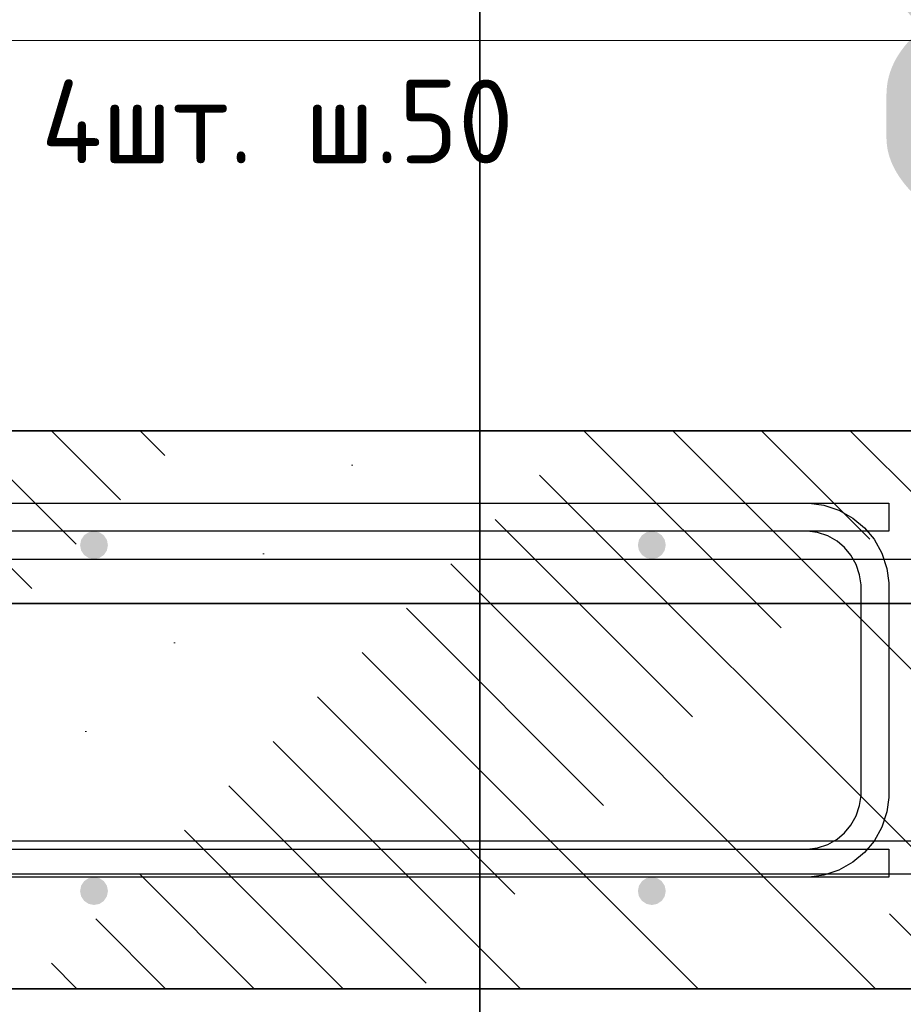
# Model space of a CAD drawing. Header units: metres. Extents: x -38 to 114, y -15 to 21.
# Tile 72 of 244: x 88.046 to 88.363, y -5.436 to -5.083. Entities that reach past the tile are written whole.
import ezdxf

# ---------------------------------------------------------------- set-up
doc = ezdxf.new("R2010")
doc.units = ezdxf.units.M
doc.header["$PDMODE"] = 65
for name, color, linetype, lineweight in [('XR$4$Арм. стержнями верхней зоны', 180, 'Continuous', 35), ('XR$4$Арм. стержнями нижней зоны', 180, 'Continuous', 35), ('XR$4$Арм.стержн. Арматура края', 96, 'Continuous', 35), ('XR$4$Арм.стержн. Хомут', 240, 'Continuous', 35), ('XR$4$Арм.стержн.горизонт. 1', 180, 'Continuous', 35), ('XR$4$Арм.стержн.горизонт. 2', 202, 'Continuous', 35), ('XR$4$Размерная линия (1)', 7, 'Continuous', 13), ('XR$6$Арм. стержнями верхней зоны', 180, 'Continuous', 35), ('XR$6$Арм. стержнями нижней зоны', 180, 'Continuous', 35), ('XR$6$Арм.стержн. Арматура края', 96, 'Continuous', 35), ('XR$6$Арм.стержн. Хомут', 240, 'Continuous', 35), ('XR$6$Арм.стержн.горизонт. 1', 180, 'Continuous', 35), ('XR$6$Арм.стержн.горизонт. 2', 202, 'Continuous', 35), ('XR$6$Размерная линия (1)', 7, 'Continuous', 13)]:
    doc.layers.add(name, color=color, linetype=linetype, lineweight=lineweight)
doc.styles.add('ISOCPEUR', font='txt')
doc.dimstyles.new('DIMSTYLE_24', dxfattribs={"dimtxt": 0.03, "dimasz": 0.03, "dimexe": 0, "dimexo": 0, "dimgap": 0.015, "dimtad": 2, "dimdec": 0, "dimlfac": 1000, "dimrnd": 5, "dimzin": 12, "dimdsep": 46, "dimtxsty": 'ISOCPEUR', "dimblk1": 'ALL_ML_STRICH', "dimblk2": 'ALL_ML_STRICH', "dimsah": 1, "dimcen": 0, "dimclrd": 7, "dimclre": 256, "dimclrt": 7, "dimadec": 0, "dimazin": 0, "dimtfac": 1, "dimtdec": 0, "dimtix": 1, "dimtmove": 2, "dimatfit": 3, "dimfxl": 0, "dimtzin": 0, "dimlwd": 0, "dimlwe": -3, "dimarcsym": 0})
doc.dimstyles.new('DIMSTYLE_32', dxfattribs={"dimtxt": 0.03, "dimasz": 0.03, "dimexe": 0, "dimexo": 0, "dimgap": 0.015, "dimtad": 0, "dimdec": 0, "dimlfac": 1000, "dimrnd": 5, "dimzin": 12, "dimdsep": 46, "dimtxsty": 'ISOCPEUR', "dimblk1": 'ALL_ML_STRICH', "dimblk2": 'ALL_ML_STRICH', "dimsah": 1, "dimcen": 0, "dimclrd": 7, "dimclre": 256, "dimclrt": 7, "dimadec": 0, "dimazin": 0, "dimtfac": 1, "dimtdec": 0, "dimtix": 1, "dimtmove": 2, "dimatfit": 3, "dimfxl": 0, "dimtvp": 1.2, "dimtzin": 0, "dimlwd": 0, "dimlwe": -3, "dimarcsym": 0})
pattern_1 = [(135, (0, 0), (-0.031819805, -0.031819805), [0.4, -0.05, 0, -0.05]), (135, (-0.01591, -0.01591), (-0.031819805, -0.031819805), [0.8, -0.1, 0.1, -0.1])]

# ---------------------------------------------------------------- blocks, each defined once
blk = doc.blocks.new('ALL_ML_STRICH')
at = {"color": 0, "linetype": 'ByBlock', "lineweight": -2}
for p, q in [((0, -0.5), (0, 0.5)), ((-0.3, -0.3), (0.3, 0.3)), ((-1, 0), (0.5, 0))]:
    blk.add_line(p, q, dxfattribs=at)
blk = doc.blocks.new('*D482')
at = {"layer": 'DEFPOINTS', "color": 7, "linetype": 'Continuous', "lineweight": 13, "transparency": 33554687}
for p in [(87.49808, -5.37781), (88.38308, -5.43081), (87.49808, -5.58282)]:
    blk.add_point(p, dxfattribs=at)
at = {"layer": 'XR$4$Размерная линия (1)', "color": 9, "linetype": 'Continuous', "lineweight": -2, "true_color": 0xc7c7c7, "transparency": 33554687}
for p, q in [((87.49808, -5.39781), (87.49808, -5.58282)), ((88.38308, -5.45081), (88.38308, -5.58282))]:
    blk.add_line(p, q, dxfattribs=at)
at = {"layer": 'XR$4$Размерная линия (1)', "color": 7, "linetype": 'Continuous', "lineweight": -2, "transparency": 33554687}
blk.add_line((87.49808, -5.58282), (88.38308, -5.58282), dxfattribs=at)
at = {"layer": 'XR$4$Размерная линия (1)', "color": 7, "linetype": 'Continuous', "lineweight": 13, "transparency": 33554687, "xscale": 0.03, "yscale": 0.03, "zscale": 0.03, "rotation": 180}
blk.add_blockref('ALL_ML_STRICH', (87.49808, -5.58282), dxfattribs=at)
at = {"layer": 'XR$4$Размерная линия (1)', "color": 7, "linetype": 'Continuous', "lineweight": 13, "transparency": 33554687, "xscale": 0.03, "yscale": 0.03, "zscale": 0.03}
blk.add_blockref('ALL_ML_STRICH', (88.38308, -5.58282), dxfattribs=at)
at = {"layer": 'XR$4$Размерная линия (1)', "color": 7, "linetype": 'Continuous', "lineweight": 13, "transparency": 33554687, "insert": (87.94208, -5.55782), "char_height": 0.03, "width": 0.09, "attachment_point": 5, "style": 'ISOCPEUR'}
blk.add_mtext('\\A1;{885}', dxfattribs=at)
blk = doc.blocks.new('*D483')
at = {"layer": 'DEFPOINTS', "color": 7, "linetype": 'Continuous', "lineweight": 13, "transparency": 33554687}
for p in [(88.39808, -5.38381), (88.38308, -5.43081), (88.38308, -5.58282)]:
    blk.add_point(p, dxfattribs=at)
at = {"layer": 'XR$4$Размерная линия (1)', "color": 9, "linetype": 'Continuous', "lineweight": -2, "true_color": 0xc7c7c7, "transparency": 33554687}
for p, q in [((88.39808, -5.40381), (88.39808, -5.58282)), ((88.38308, -5.45081), (88.38308, -5.58282))]:
    blk.add_line(p, q, dxfattribs=at)
at = {"layer": 'XR$4$Размерная линия (1)', "color": 7, "linetype": 'Continuous', "lineweight": -2, "transparency": 33554687}
blk.add_line((88.38308, -5.58282), (88.39808, -5.58282), dxfattribs=at)
at = {"layer": 'XR$4$Размерная линия (1)', "color": 7, "linetype": 'Continuous', "lineweight": 13, "transparency": 33554687, "xscale": 0.03, "yscale": 0.03, "zscale": 0.03, "rotation": 180}
blk.add_blockref('ALL_ML_STRICH', (88.38308, -5.58282), dxfattribs=at)
at = {"layer": 'XR$4$Размерная линия (1)', "color": 7, "linetype": 'Continuous', "lineweight": 13, "transparency": 33554687, "xscale": 0.03, "yscale": 0.03, "zscale": 0.03}
blk.add_blockref('ALL_ML_STRICH', (88.39808, -5.58282), dxfattribs=at)
at = {"layer": 'XR$4$Размерная линия (1)', "color": 7, "linetype": 'Continuous', "lineweight": 13, "transparency": 33554687, "insert": (88.32954, -5.62384), "char_height": 0.03, "width": 0.06, "attachment_point": 5, "style": 'ISOCPEUR'}
blk.add_mtext('\\A1;{15}', dxfattribs=at)
blk = doc.blocks.new('*D738')
at = {"layer": 'DEFPOINTS', "color": 7, "linetype": 'Continuous', "lineweight": 13, "transparency": 33554687}
for p in [(87.49808, -5.37781), (88.38308, -5.43081), (87.49808, -5.58282)]:
    blk.add_point(p, dxfattribs=at)
at = {"layer": 'XR$6$Размерная линия (1)', "color": 9, "linetype": 'Continuous', "lineweight": -2, "true_color": 0xc7c7c7, "transparency": 33554687}
for p, q in [((87.49808, -5.39781), (87.49808, -5.58282)), ((88.38308, -5.45081), (88.38308, -5.58282))]:
    blk.add_line(p, q, dxfattribs=at)
at = {"layer": 'XR$6$Размерная линия (1)', "color": 7, "linetype": 'Continuous', "lineweight": -2, "transparency": 33554687}
blk.add_line((87.49808, -5.58282), (88.38308, -5.58282), dxfattribs=at)
at = {"layer": 'XR$6$Размерная линия (1)', "color": 7, "linetype": 'Continuous', "lineweight": 13, "transparency": 33554687, "xscale": 0.03, "yscale": 0.03, "zscale": 0.03, "rotation": 180}
blk.add_blockref('ALL_ML_STRICH', (87.49808, -5.58282), dxfattribs=at)
at = {"layer": 'XR$6$Размерная линия (1)', "color": 7, "linetype": 'Continuous', "lineweight": 13, "transparency": 33554687, "xscale": 0.03, "yscale": 0.03, "zscale": 0.03}
blk.add_blockref('ALL_ML_STRICH', (88.38308, -5.58282), dxfattribs=at)
at = {"layer": 'XR$6$Размерная линия (1)', "color": 7, "linetype": 'Continuous', "lineweight": 13, "transparency": 33554687, "insert": (87.94208, -5.55782), "char_height": 0.03, "width": 0.09, "attachment_point": 5, "style": 'ISOCPEUR'}
blk.add_mtext('\\A1;{885}', dxfattribs=at)
blk = doc.blocks.new('*D739')
at = {"layer": 'DEFPOINTS', "color": 7, "linetype": 'Continuous', "lineweight": 13, "transparency": 33554687}
for p in [(88.39808, -5.38381), (88.38308, -5.43081), (88.38308, -5.58282)]:
    blk.add_point(p, dxfattribs=at)
at = {"layer": 'XR$6$Размерная линия (1)', "color": 9, "linetype": 'Continuous', "lineweight": -2, "true_color": 0xc7c7c7, "transparency": 33554687}
for p, q in [((88.39808, -5.40381), (88.39808, -5.58282)), ((88.38308, -5.45081), (88.38308, -5.58282))]:
    blk.add_line(p, q, dxfattribs=at)
at = {"layer": 'XR$6$Размерная линия (1)', "color": 7, "linetype": 'Continuous', "lineweight": -2, "transparency": 33554687}
blk.add_line((88.38308, -5.58282), (88.39808, -5.58282), dxfattribs=at)
at = {"layer": 'XR$6$Размерная линия (1)', "color": 7, "linetype": 'Continuous', "lineweight": 13, "transparency": 33554687, "xscale": 0.03, "yscale": 0.03, "zscale": 0.03, "rotation": 180}
blk.add_blockref('ALL_ML_STRICH', (88.38308, -5.58282), dxfattribs=at)
at = {"layer": 'XR$6$Размерная линия (1)', "color": 7, "linetype": 'Continuous', "lineweight": 13, "transparency": 33554687, "xscale": 0.03, "yscale": 0.03, "zscale": 0.03}
blk.add_blockref('ALL_ML_STRICH', (88.39808, -5.58282), dxfattribs=at)
at = {"layer": 'XR$6$Размерная линия (1)', "color": 7, "linetype": 'Continuous', "lineweight": 13, "transparency": 33554687, "insert": (88.32954, -5.62384), "char_height": 0.03, "width": 0.06, "attachment_point": 5, "style": 'ISOCPEUR'}
blk.add_mtext('\\A1;{15}', dxfattribs=at)

msp = doc.modelspace()

# ---------------------------------------------------------------- hatches: boundary and pattern name
at = {"linetype": 'Continuous', "lineweight": 13, "transparency": 33554687}
h = msp.add_hatch(dxfattribs=at)
h.set_pattern_fill('__________540', scale=0.015, style=0, pattern_type=2)
h.set_pattern_definition(pattern_1)
h.paths.add_polyline_path([(88.38308, -5.43081), (88.38308, -5.23081), (87.19134, -5.23081), (87.19134, -5.43081)], flags=0)
h = msp.add_hatch(dxfattribs=at)
h.set_pattern_fill('__________540', scale=0.015, style=0, pattern_type=2)
h.set_pattern_definition(pattern_1)
h.paths.add_polyline_path([(88.38308, -5.43081), (88.38308, -5.23081), (87.19134, -5.23081), (87.19134, -5.43081)], flags=0)
at = {"layer": 'XR$4$Арм. стержнями верхней зоны', "linetype": 'Continuous', "lineweight": 50, "transparency": 33554687}
for points in [[(88.07808, -5.27181), (88.0777, -5.2699), (88.07662, -5.26827), (88.075, -5.26719), (88.07308, -5.26681), (88.07117, -5.26719), (88.06955, -5.26827), (88.06846, -5.2699), (88.06808, -5.27181), (88.06846, -5.27372), (88.06955, -5.27535), (88.07117, -5.27643), (88.07308, -5.27681), (88.075, -5.27643), (88.07662, -5.27535), (88.0777, -5.27372)], [(88.27808, -5.27181), (88.2777, -5.2699), (88.27662, -5.26827), (88.275, -5.26719), (88.27308, -5.26681), (88.27117, -5.26719), (88.26955, -5.26827), (88.26846, -5.2699), (88.26808, -5.27181), (88.26846, -5.27372), (88.26955, -5.27535), (88.27117, -5.27643), (88.27308, -5.27681), (88.275, -5.27643), (88.27662, -5.27535), (88.2777, -5.27372)]]:
    msp.add_hatch(color=4, dxfattribs=at).paths.add_polyline_path(points)
at = {"layer": 'XR$4$Арм. стержнями нижней зоны', "linetype": 'Continuous', "lineweight": 50, "transparency": 33554687}
for points in [[(88.07808, -5.39581), (88.0777, -5.3939), (88.07662, -5.39227), (88.075, -5.39119), (88.07308, -5.39081), (88.07117, -5.39119), (88.06955, -5.39227), (88.06846, -5.3939), (88.06808, -5.39581), (88.06846, -5.39772), (88.06955, -5.39935), (88.07117, -5.40043), (88.07308, -5.40081), (88.075, -5.40043), (88.07662, -5.39935), (88.0777, -5.39772)], [(88.27808, -5.39581), (88.2777, -5.3939), (88.27662, -5.39227), (88.275, -5.39119), (88.27308, -5.39081), (88.27117, -5.39119), (88.26955, -5.39227), (88.26846, -5.3939), (88.26808, -5.39581), (88.26846, -5.39772), (88.26955, -5.39935), (88.27117, -5.40043), (88.27308, -5.40081), (88.275, -5.40043), (88.27662, -5.39935), (88.2777, -5.39772)]]:
    msp.add_hatch(color=4, dxfattribs=at).paths.add_polyline_path(points)
at = {"layer": 'XR$6$Арм. стержнями верхней зоны', "linetype": 'Continuous', "lineweight": 50, "transparency": 33554687}
for points in [[(88.07808, -5.27181), (88.0777, -5.2699), (88.07662, -5.26827), (88.075, -5.26719), (88.07308, -5.26681), (88.07117, -5.26719), (88.06955, -5.26827), (88.06846, -5.2699), (88.06808, -5.27181), (88.06846, -5.27372), (88.06955, -5.27535), (88.07117, -5.27643), (88.07308, -5.27681), (88.075, -5.27643), (88.07662, -5.27535), (88.0777, -5.27372)], [(88.27808, -5.27181), (88.2777, -5.2699), (88.27662, -5.26827), (88.275, -5.26719), (88.27308, -5.26681), (88.27117, -5.26719), (88.26955, -5.26827), (88.26846, -5.2699), (88.26808, -5.27181), (88.26846, -5.27372), (88.26955, -5.27535), (88.27117, -5.27643), (88.27308, -5.27681), (88.275, -5.27643), (88.27662, -5.27535), (88.2777, -5.27372)]]:
    msp.add_hatch(color=4, dxfattribs=at).paths.add_polyline_path(points)
at = {"layer": 'XR$6$Арм. стержнями нижней зоны', "linetype": 'Continuous', "lineweight": 50, "transparency": 33554687}
for points in [[(88.07808, -5.39581), (88.0777, -5.3939), (88.07662, -5.39227), (88.075, -5.39119), (88.07308, -5.39081), (88.07117, -5.39119), (88.06955, -5.39227), (88.06846, -5.3939), (88.06808, -5.39581), (88.06846, -5.39772), (88.06955, -5.39935), (88.07117, -5.40043), (88.07308, -5.40081), (88.075, -5.40043), (88.07662, -5.39935), (88.0777, -5.39772)], [(88.27808, -5.39581), (88.2777, -5.3939), (88.27662, -5.39227), (88.275, -5.39119), (88.27308, -5.39081), (88.27117, -5.39119), (88.26955, -5.39227), (88.26846, -5.3939), (88.26808, -5.39581), (88.26846, -5.39772), (88.26955, -5.39935), (88.27117, -5.40043), (88.27308, -5.40081), (88.275, -5.40043), (88.27662, -5.39935), (88.2777, -5.39772)]]:
    msp.add_hatch(color=4, dxfattribs=at).paths.add_polyline_path(points)

# ---------------------------------------------------------------- linework, layer by layer
at = {"color": 7, "linetype": 'Continuous', "lineweight": 35, "transparency": 33554687}
for p, q in [((88.21143, -4.89271), (88.21143, -5.29271)), ((88.38308, -5.23081), (87.19134, -5.23081)), ((88.38308, -5.23081), (87.19134, -5.23081)), ((80.71143, -5.29271), (89.96143, -5.29271)), ((89.96143, -5.29271), (80.71143, -5.29271)), ((88.21143, -5.29271), (88.21143, -5.69271)), ((87.19134, -5.43081), (88.38308, -5.43081)), ((87.19134, -5.43081), (88.38308, -5.43081))]:
    msp.add_line(p, q, dxfattribs=at)
at = {"color": 7, "linetype": 'Continuous', "lineweight": 13, "transparency": 33554687}
msp.add_line((89.96143, -5.29271), (80.71143, -5.29271), dxfattribs=at)
at = {"layer": 'XR$4$Арм. стержнями верхней зоны', "color": 4, "linetype": 'Continuous', "lineweight": 25, "transparency": 33554687}
msp.add_lwpolyline([(87.18634, -5.25681), (88.35808, -5.25681), (88.35808, -5.26681), (87.18634, -5.26681), (87.18634, -5.25681)], dxfattribs=at)
msp.add_lwpolyline([(87.18634, -5.25681), (88.35808, -5.25681), (88.35808, -5.26681), (87.18634, -5.26681), (87.18634, -5.25681)], dxfattribs=at)
at = {"layer": 'XR$4$Арм. стержнями нижней зоны', "color": 4, "linetype": 'Continuous', "lineweight": 25, "transparency": 33554687}
msp.add_lwpolyline([(87.18634, -5.38081), (88.35808, -5.38081), (88.35808, -5.39081), (87.18634, -5.39081), (87.18634, -5.38081)], dxfattribs=at)
msp.add_lwpolyline([(87.18634, -5.38081), (88.35808, -5.38081), (88.35808, -5.39081), (87.18634, -5.39081), (87.18634, -5.38081)], dxfattribs=at)
at = {"layer": 'XR$4$Арм.стержн. Арматура края', "color": 4, "linetype": 'Continuous', "lineweight": 25, "transparency": 33554687}
for points in [[(87.85808, -5.25681), (88.32952, -5.25681), (88.33473, -5.25754), (88.34017, -5.25933), (88.34518, -5.26213), (88.34931, -5.26558), (88.35276, -5.26971), (88.35556, -5.27472), (88.35736, -5.28016), (88.35808, -5.28537), (88.35808, -5.36225), (88.35736, -5.36746), (88.35556, -5.3729), (88.35276, -5.37791), (88.34931, -5.38204), (88.34518, -5.38549), (88.34017, -5.38829), (88.33473, -5.39008), (88.32952, -5.39081), (87.85808, -5.39081)], [(87.85808, -5.25681), (88.32952, -5.25681), (88.33473, -5.25754), (88.34017, -5.25933), (88.34518, -5.26213), (88.34931, -5.26558), (88.35276, -5.26971), (88.35556, -5.27472), (88.35736, -5.28016), (88.35808, -5.28537), (88.35808, -5.36225), (88.35736, -5.36746), (88.35556, -5.3729), (88.35276, -5.37791), (88.34931, -5.38204), (88.34518, -5.38549), (88.34017, -5.38829), (88.33473, -5.39008), (88.32952, -5.39081), (87.85808, -5.39081)], [(87.85808, -5.38081), (88.32883, -5.38081), (88.33246, -5.3803), (88.33613, -5.37909), (88.33948, -5.37721), (88.34221, -5.37494), (88.34449, -5.37221), (88.34637, -5.36885), (88.34758, -5.36519), (88.34808, -5.36155), (88.34808, -5.28607), (88.34758, -5.28243), (88.34637, -5.27876), (88.34449, -5.27541), (88.34221, -5.27268), (88.33948, -5.2704), (88.33613, -5.26852), (88.33246, -5.26732), (88.32883, -5.26681), (87.85808, -5.26681)], [(87.85808, -5.38081), (88.32883, -5.38081), (88.33246, -5.3803), (88.33613, -5.37909), (88.33948, -5.37721), (88.34221, -5.37494), (88.34449, -5.37221), (88.34637, -5.36885), (88.34758, -5.36519), (88.34808, -5.36155), (88.34808, -5.28607), (88.34758, -5.28243), (88.34637, -5.27876), (88.34449, -5.27541), (88.34221, -5.27268), (88.33948, -5.2704), (88.33613, -5.26852), (88.33246, -5.26732), (88.32883, -5.26681), (87.85808, -5.26681)]]:
    msp.add_lwpolyline(points, dxfattribs=at)
at = {"layer": 'XR$4$Арм.стержн. Хомут', "color": 7, "linetype": 'Continuous', "lineweight": 13, "transparency": 33554687}
msp.add_line((88.01811, -5.09093), (88.38211, -5.09093), dxfattribs=at)
at = {"layer": 'XR$4$Арм.стержн.горизонт. 1', "color": 7, "linetype": 'Continuous', "lineweight": 25, "transparency": 33554687}
msp.add_lwpolyline([(89.60308, -5.29281), (87.26308, -5.29281), (87.26308, -5.27681), (89.60308, -5.27681), (89.60308, -5.29281)], dxfattribs=at)
msp.add_lwpolyline([(89.60308, -5.29281), (87.26308, -5.29281), (87.26308, -5.27681), (89.60308, -5.27681), (89.60308, -5.29281)], dxfattribs=at)
at = {"layer": 'XR$4$Арм.стержн.горизонт. 2', "color": 34, "linetype": 'Continuous', "lineweight": 25, "transparency": 33554687}
msp.add_lwpolyline([(87.49808, -5.37781), (89.44808, -5.37781), (89.44808, -5.38981), (87.49808, -5.38981), (87.49808, -5.37781)], dxfattribs=at)
msp.add_lwpolyline([(87.49808, -5.37781), (89.44808, -5.37781), (89.44808, -5.38981), (87.49808, -5.38981), (87.49808, -5.37781)], dxfattribs=at)
at = {"layer": 'XR$6$Арм. стержнями верхней зоны', "color": 4, "linetype": 'Continuous', "lineweight": 25, "transparency": 33554687}
msp.add_lwpolyline([(87.18634, -5.25681), (88.35808, -5.25681), (88.35808, -5.26681), (87.18634, -5.26681), (87.18634, -5.25681)], dxfattribs=at)
msp.add_lwpolyline([(87.18634, -5.25681), (88.35808, -5.25681), (88.35808, -5.26681), (87.18634, -5.26681), (87.18634, -5.25681)], dxfattribs=at)
at = {"layer": 'XR$6$Арм. стержнями нижней зоны', "color": 4, "linetype": 'Continuous', "lineweight": 25, "transparency": 33554687}
msp.add_lwpolyline([(87.18634, -5.38081), (88.35808, -5.38081), (88.35808, -5.39081), (87.18634, -5.39081), (87.18634, -5.38081)], dxfattribs=at)
msp.add_lwpolyline([(87.18634, -5.38081), (88.35808, -5.38081), (88.35808, -5.39081), (87.18634, -5.39081), (87.18634, -5.38081)], dxfattribs=at)
at = {"layer": 'XR$6$Арм.стержн. Арматура края', "color": 4, "linetype": 'Continuous', "lineweight": 25, "transparency": 33554687}
for points in [[(87.85808, -5.25681), (88.32952, -5.25681), (88.33473, -5.25754), (88.34017, -5.25933), (88.34518, -5.26213), (88.34931, -5.26558), (88.35276, -5.26971), (88.35556, -5.27472), (88.35736, -5.28016), (88.35808, -5.28537), (88.35808, -5.36225), (88.35736, -5.36746), (88.35556, -5.3729), (88.35276, -5.37791), (88.34931, -5.38204), (88.34518, -5.38549), (88.34017, -5.38829), (88.33473, -5.39008), (88.32952, -5.39081), (87.85808, -5.39081)], [(87.85808, -5.25681), (88.32952, -5.25681), (88.33473, -5.25754), (88.34017, -5.25933), (88.34518, -5.26213), (88.34931, -5.26558), (88.35276, -5.26971), (88.35556, -5.27472), (88.35736, -5.28016), (88.35808, -5.28537), (88.35808, -5.36225), (88.35736, -5.36746), (88.35556, -5.3729), (88.35276, -5.37791), (88.34931, -5.38204), (88.34518, -5.38549), (88.34017, -5.38829), (88.33473, -5.39008), (88.32952, -5.39081), (87.85808, -5.39081)], [(87.85808, -5.38081), (88.32883, -5.38081), (88.33246, -5.3803), (88.33613, -5.37909), (88.33948, -5.37721), (88.34221, -5.37494), (88.34449, -5.37221), (88.34637, -5.36885), (88.34758, -5.36519), (88.34808, -5.36155), (88.34808, -5.28607), (88.34758, -5.28243), (88.34637, -5.27876), (88.34449, -5.27541), (88.34221, -5.27268), (88.33948, -5.2704), (88.33613, -5.26852), (88.33246, -5.26732), (88.32883, -5.26681), (87.85808, -5.26681)], [(87.85808, -5.38081), (88.32883, -5.38081), (88.33246, -5.3803), (88.33613, -5.37909), (88.33948, -5.37721), (88.34221, -5.37494), (88.34449, -5.37221), (88.34637, -5.36885), (88.34758, -5.36519), (88.34808, -5.36155), (88.34808, -5.28607), (88.34758, -5.28243), (88.34637, -5.27876), (88.34449, -5.27541), (88.34221, -5.27268), (88.33948, -5.2704), (88.33613, -5.26852), (88.33246, -5.26732), (88.32883, -5.26681), (87.85808, -5.26681)]]:
    msp.add_lwpolyline(points, dxfattribs=at)
at = {"layer": 'XR$6$Арм.стержн. Хомут', "color": 7, "linetype": 'Continuous', "lineweight": 13, "transparency": 33554687}
msp.add_line((88.01811, -5.09093), (88.38211, -5.09093), dxfattribs=at)
at = {"layer": 'XR$6$Арм.стержн.горизонт. 1', "color": 7, "linetype": 'Continuous', "lineweight": 25, "transparency": 33554687}
msp.add_lwpolyline([(89.60308, -5.29281), (87.26308, -5.29281), (87.26308, -5.27681), (89.60308, -5.27681), (89.60308, -5.29281)], dxfattribs=at)
msp.add_lwpolyline([(89.60308, -5.29281), (87.26308, -5.29281), (87.26308, -5.27681), (89.60308, -5.27681), (89.60308, -5.29281)], dxfattribs=at)
at = {"layer": 'XR$6$Арм.стержн.горизонт. 2', "color": 34, "linetype": 'Continuous', "lineweight": 25, "transparency": 33554687}
msp.add_lwpolyline([(87.49808, -5.37781), (89.44808, -5.37781), (89.44808, -5.38981), (87.49808, -5.38981), (87.49808, -5.37781)], dxfattribs=at)
msp.add_lwpolyline([(87.49808, -5.37781), (89.44808, -5.37781), (89.44808, -5.38981), (87.49808, -5.38981), (87.49808, -5.37781)], dxfattribs=at)

# ---------------------------------------------------------------- texts
at = {"color": 7, "linetype": 'Continuous', "lineweight": 35, "transparency": 33554687, "char_height": 0.0625, "width": 0.4588235, "attachment_point": 5, "style": 'ISOCPEUR'}
for s, insert in [('\\A1;{\\fISOCPEUR|i0|b0;\\H0.125000;\\W1.000000;\\C7;8.480}\\P', (88.54643, -5.09271)), ('\\A1;{\\fISOCPEUR|i0|b0;\\H0.125000;\\W1.000000;\\C7;9.422}\\P', (88.54643, -5.49271))]:
    msp.add_mtext(s, dxfattribs=dict(at, insert=insert))
at = {"layer": 'XR$4$Арм.стержн. Хомут', "color": 7, "linetype": 'Continuous', "lineweight": 25, "transparency": 33554687, "insert": (88.05411, -5.13493), "char_height": 0.03, "width": 0.2154876, "attachment_point": 7, "style": 'ISOCPEUR'}
msp.add_mtext('\\W0.97;4шт. ш.50 ', dxfattribs=at)
at = {"layer": 'XR$6$Арм.стержн. Хомут', "color": 7, "linetype": 'Continuous', "lineweight": 25, "transparency": 33554687, "insert": (88.05411, -5.13493), "char_height": 0.03, "width": 0.2154876, "attachment_point": 7, "style": 'ISOCPEUR'}
msp.add_mtext('\\W0.97;4шт. ш.50 ', dxfattribs=at)

# ---------------------------------------------------------------- dimensions: what is measured, and where the dimension line sits
at = {"layer": 'XR$4$Размерная линия (1)', "color": 7, "linetype": 'Continuous', "lineweight": 13, "transparency": 33554687}
for base, p1, p2, dimstyle, picture, middle in [((88.38308, -5.58282), (87.49808, -5.39781), (88.38308, -5.45081), 'DIMSTYLE_24', '*D482', (87.94208, -5.55782)), ((88.39808, -5.58282), (88.38308, -5.45081), (88.39808, -5.40381), 'DIMSTYLE_32', '*D483', (88.32954, -5.62384))]:
    dim = msp.add_linear_dim(base=base, p1=p1, p2=p2, dimstyle=dimstyle, override={"dimpost": '<>', "dimclrd": 7, "dimclre": 9, "dimclrt": 7, "dimlwd": 0, "dimlwe": 65533}, dxfattribs=at)
    dim.commit()
    dim.dimension.update_dxf_attribs({"geometry": picture, "text_midpoint": middle, "dimtype": 160})
at = {"layer": 'XR$6$Размерная линия (1)', "color": 7, "linetype": 'Continuous', "lineweight": 13, "transparency": 33554687}
for base, p1, p2, dimstyle, picture, middle in [((88.38308, -5.58282), (87.49808, -5.39781), (88.38308, -5.45081), 'DIMSTYLE_24', '*D738', (87.94208, -5.55782)), ((88.39808, -5.58282), (88.38308, -5.45081), (88.39808, -5.40381), 'DIMSTYLE_32', '*D739', (88.32954, -5.62384))]:
    dim = msp.add_linear_dim(base=base, p1=p1, p2=p2, dimstyle=dimstyle, override={"dimpost": '<>', "dimclrd": 7, "dimclre": 9, "dimclrt": 7, "dimlwd": 0, "dimlwe": 65533}, dxfattribs=at)
    dim.commit()
    dim.dimension.update_dxf_attribs({"geometry": picture, "text_midpoint": middle, "dimtype": 160})

doc.saveas('drawing.dxf')
